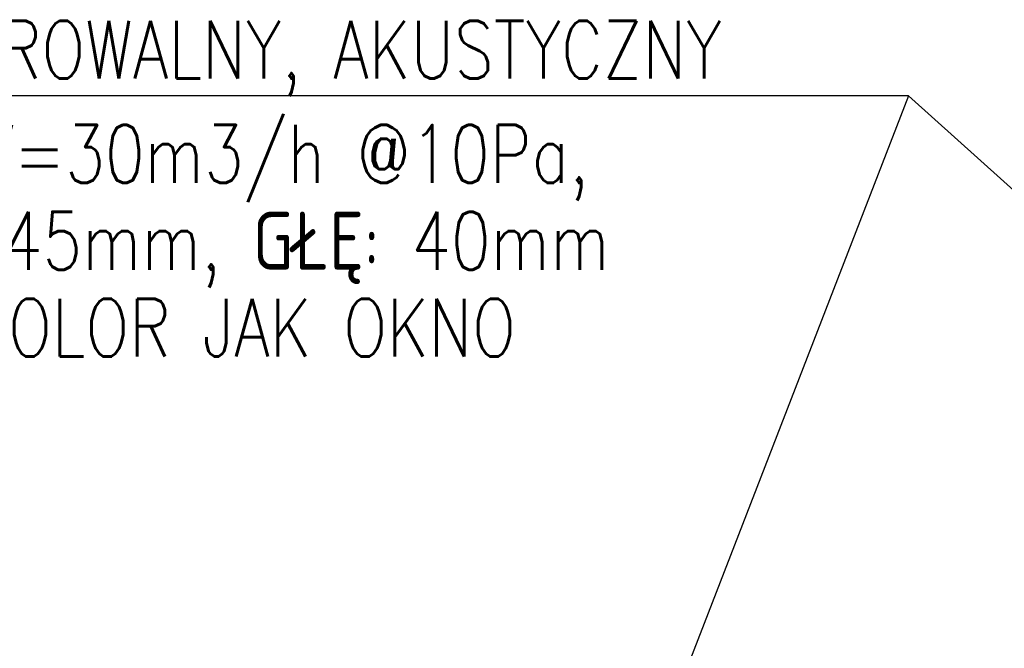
# Model space of a CAD drawing. Header units: centimetres. Extents: x -1062 to 5388, y 1642 to 2943.
# Tile 19 of 90: x -807 to -637, y 2822 to 2930. Entities that reach past the tile are written whole.
import ezdxf
from ezdxf.enums import TextEntityAlignment as Align

# ---------------------------------------------------------------- set-up
doc = ezdxf.new("R2010")
doc.units = ezdxf.units.CM
doc.layers.add('M-LDR', color=5, linetype='Continuous')
doc.layers.add('M-TEXT-n', color=5, linetype='Continuous', lineweight=9)
doc.styles.add('RomanS', font='romans.shx')

msp = doc.modelspace()

# ---------------------------------------------------------------- linework, layer by layer
at = {"layer": 'M-LDR'}
for p, q in [((-653.17, 2916.99), (-963.17, 2916.99)), ((-653.17, 2916.99), (-719.34, 2746.29)), ((-463.3, 2746.51), (-653.17, 2916.99))]:
    msp.add_line(p, q, dxfattribs=at)

# ---------------------------------------------------------------- texts
at = {"layer": 'M-TEXT-n', "style": 'RomanS', "width": 0.8}
for s, p in [('2xNAWIEWNIK HIGROSTEROWALNY, AKUSTYCZNY ', (-808.17, 2919.99)), ('NP. ISOLA HY 3F, V=30m3/h @10Pa, ', (-808.17, 2901.99)), ('DŁ: 420mm, WYS: 45mm, GŁĘ: 40mm', (-808.17, 2886.99)), ('TŁ. AK. 37dB, KOLOR JAK OKNO', (-808.17, 2871.99))]:
    msp.add_text(s, height=10, dxfattribs=at).set_placement(p, align=Align.CENTER)

doc.saveas('drawing.dxf')
